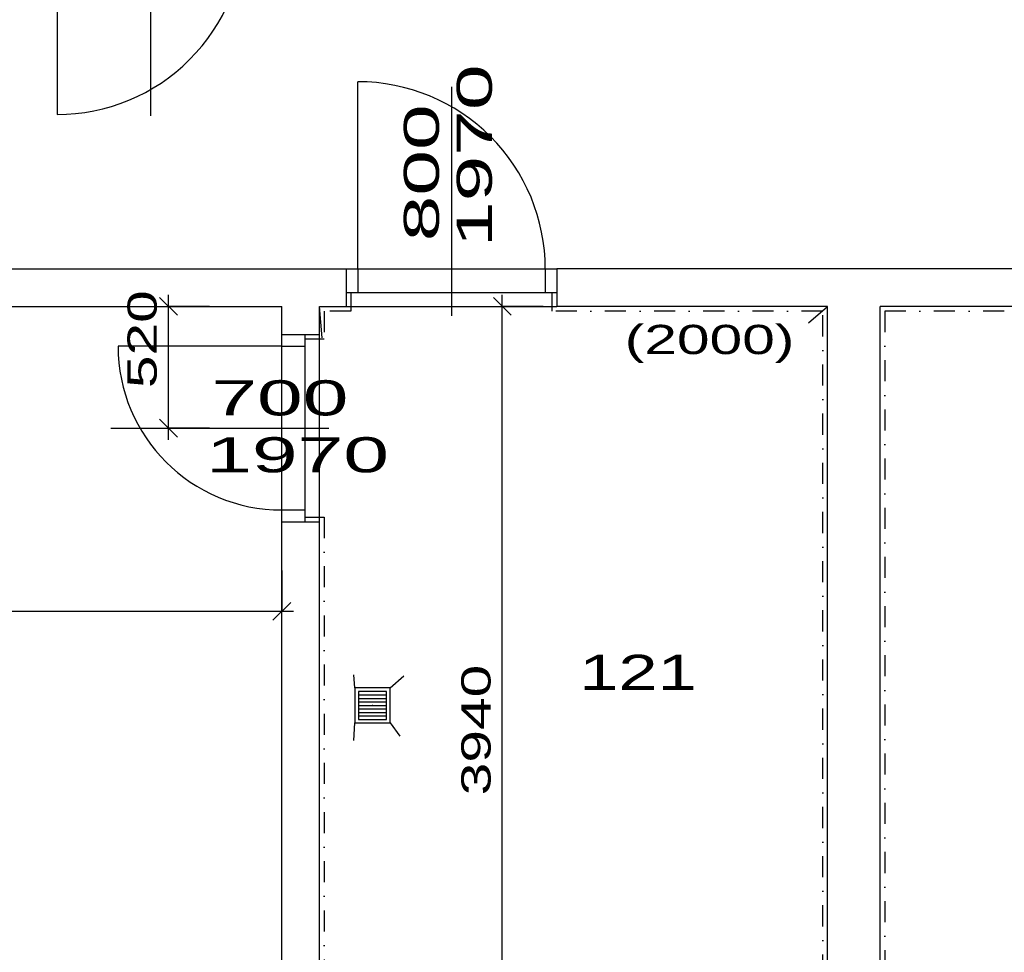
# Model space of a CAD drawing. Extents: x -196363 to 396902, y -489949 to -260582.
# Tile 31 of 256: x 27293 to 31499, y -385063 to -381078. Entities that reach past the tile are written whole.
import ezdxf

# ---------------------------------------------------------------- set-up
doc = ezdxf.new("R2010")
doc.units = 0
doc.header["$MEASUREMENT"] = 0
doc.linetypes.add('DOTDASH', pattern=[1, 0.3, -0.2, 0, -0.2, 0.3])
for name, color, linetype in [('dvere', 1, 'Continuous'), ('koty', 1, 'Continuous'), ('legenda', 1, 'Continuous'), ('noszdiv', 1, 'Continuous'), ('obklady', 14, 'Continuous'), ('popdver', 6, 'Continuous')]:
    doc.layers.add(name, color=color, linetype=linetype)
doc.styles.add('SPIRITTXTSTYLE1', font='ROMAN')
doc.styles.add('SPIRITTXTSTYLE2', font='txt')
doc.linetypes.add('CERCH2', pattern='A,0,-1,[17,dur+dsp vaclavov.shx,S=0.003401,R=0,X=-1,Y=0],0', length=1)
doc.dimstyles.new('SPIRITSTYLE138', dxfattribs={"dimtxt": 125, "dimasz": 12.7, "dimexe": 175, "dimexo": 71.037697, "dimgap": 50, "dimtad": 1, "dimdec": 3, "dimzin": 0, "dimdsep": 46, "dimlunit": 7, "dimtxsty": 'SPIRITTXTSTYLE1', "dimblk1": '_TICKMARKS138', "dimblk2": '_TICKMARKS138', "dimsah": 1, "dimcen": 0.09, "dimdle": 50, "dimclrd": 1, "dimclre": 1, "dimclrt": 1, "dimadec": 0, "dimazin": 0, "dimtfac": 1, "dimtdec": 4, "dimtofl": 0, "dimtmove": 1, "dimatfit": 0, "dimfxl": 0, "dimtolj": 1, "dimtzin": 0, "dimarcsym": 0})
doc.dimstyles.new('SPIRITSTYLE139', dxfattribs={"dimtxt": 125, "dimasz": 12.7, "dimexe": 175, "dimexo": 1127.841431, "dimgap": 50, "dimtad": 1, "dimdec": 3, "dimzin": 0, "dimdsep": 46, "dimlunit": 7, "dimtxsty": 'SPIRITTXTSTYLE1', "dimblk1": '_TICKMARKS139', "dimblk2": '_TICKMARKS139', "dimsah": 1, "dimcen": 0.09, "dimdle": 50, "dimclrd": 1, "dimclre": 1, "dimclrt": 1, "dimadec": 0, "dimazin": 0, "dimtfac": 1, "dimtdec": 4, "dimtofl": 0, "dimtmove": 1, "dimatfit": 0, "dimfxl": 0, "dimtolj": 1, "dimtzin": 0, "dimarcsym": 0})
doc.dimstyles.new('SPIRITSTYLE26', dxfattribs={"dimtxt": 125, "dimasz": 12.7, "dimexe": 175, "dimexo": -175, "dimgap": 50, "dimtad": 1, "dimdec": 3, "dimzin": 0, "dimdsep": 46, "dimlunit": 7, "dimtxsty": 'SPIRITTXTSTYLE1', "dimblk1": '_TICKMARKS26', "dimblk2": '_TICKMARKS26', "dimsah": 1, "dimcen": 0.09, "dimdle": 50, "dimclrd": 1, "dimclre": 1, "dimclrt": 1, "dimadec": 0, "dimazin": 0, "dimtfac": 1, "dimtdec": 4, "dimtofl": 0, "dimtmove": 1, "dimatfit": 0, "dimfxl": 0, "dimtolj": 1, "dimtzin": 0, "dimarcsym": 0})

# ---------------------------------------------------------------- blocks, each defined once
blk = doc.blocks.new('_TICKMARKS26')
at = {"color": 1, "linetype": 'Continuous'}
blk.add_line((-3, -3), (3, 3), dxfattribs=at)
blk = doc.blocks.new('*D210')
at = {"color": 1, "linetype": 'Continuous', "ltscale": 300}
for p, q in [((29354.375, -386292.875, 1723.80005), (29354.375, -382252.875, 1723.80005)), ((29179.375, -382302.875, 1723.80005), (29354.375, -382302.875, 1723.80005)), ((29529.375, -382302.875, 1723.80005), (29354.375, -382302.875, 1723.80005)), ((29179.375, -386242.875, 1723.80005), (29354.375, -386242.875, 1723.80005)), ((29529.375, -386242.875, 1723.80005), (29354.375, -386242.875, 1723.80005))]:
    blk.add_line(p, q, dxfattribs=at)
at = {"color": 1, "linetype": 'Continuous', "ltscale": 300, "xscale": 12.69999980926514, "yscale": 12.69999980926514, "zscale": 12.69999980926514}
for p, rotation in [((29354.375, -382302.875, 1723.80005), 90.00000250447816), ((29354.375, -386242.875, 1723.80005), 270.0000006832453)]:
    blk.add_blockref('_TICKMARKS26', p, dxfattribs=dict(at, rotation=rotation))
at = {"color": 1, "linetype": 'Continuous', "ltscale": 300, "style": 'SPIRITTXTSTYLE1', "width": 1.5}
blk.add_text('3940', height=125, rotation=90.0000025, dxfattribs=at).set_placement((29304.375, -384391.90625, 1723.80005))
blk = doc.blocks.new('_TICKMARKS138')
at = {"color": 1, "linetype": 'Continuous'}
blk.add_line((-3, -3), (3, 3), dxfattribs=at)
blk = doc.blocks.new('*D276')
at = {"color": 1, "linetype": 'Continuous', "ltscale": 300}
for p, q in [((27928.4, -382872.9, 1723.8), (27928.4, -382252.9, 1723.8)), ((27753.4, -382302.9, 1723.8), (27928.4, -382302.9, 1723.8)), ((28103.4, -382302.9, 1723.8), (27928.4, -382302.9, 1723.8)), ((27753.4, -382822.9, 1723.8), (27928.4, -382822.9, 1723.8)), ((28103.4, -382822.9, 1723.8), (27928.4, -382822.9, 1723.8))]:
    blk.add_line(p, q, dxfattribs=at)
at = {"color": 1, "linetype": 'Continuous', "ltscale": 300, "xscale": 12.69999980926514, "yscale": 12.69999980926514, "zscale": 12.69999980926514}
for p, rotation in [((27928.4, -382302.9, 1723.8), 90.00000250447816), ((27928.4, -382822.9, 1723.8), 270.0000006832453)]:
    blk.add_blockref('_TICKMARKS138', p, dxfattribs=dict(at, rotation=rotation))
at = {"color": 1, "linetype": 'Continuous', "ltscale": 300, "style": 'SPIRITTXTSTYLE1', "width": 1.5}
blk.add_text('520', height=125, rotation=90, dxfattribs=at).set_placement((27878.4, -382652.2, 1723.8))
blk = doc.blocks.new('_TICKMARKS139')
at = {"color": 1, "linetype": 'Continuous'}
blk.add_line((-3, -3), (3, 3), dxfattribs=at)
blk = doc.blocks.new('*D277')
at = {"color": 1, "linetype": 'Continuous', "ltscale": 300}
for p, q in [((24053, -383430.7, 1723.8), (24053, -383605.7, 1723.8)), ((28413, -383430.7, 1723.8), (28413, -383605.7, 1723.8)), ((24003, -383605.7, 1723.8), (28463, -383605.7, 1723.8)), ((24053, -383780.7, 1723.8), (24053, -383605.7, 1723.8)), ((28413, -383780.7, 1723.8), (28413, -383605.7, 1723.8))]:
    blk.add_line(p, q, dxfattribs=at)
at = {"color": 1, "linetype": 'Continuous', "ltscale": 300, "xscale": 12.69999980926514, "yscale": 12.69999980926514, "zscale": 12.69999980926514, "rotation": 180.0000050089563}
blk.add_blockref('_TICKMARKS139', (24053, -383605.7, 1723.8), dxfattribs=at)
at = {"color": 1, "linetype": 'Continuous', "ltscale": 300, "xscale": 12.69999980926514, "yscale": 12.69999980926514, "zscale": 12.69999980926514}
blk.add_blockref('_TICKMARKS139', (28413, -383605.7, 1723.8), dxfattribs=at)
at = {"color": 1, "linetype": 'Continuous', "ltscale": 300, "style": 'SPIRITTXTSTYLE1', "width": 1.5}
blk.add_text('4360', height=125, dxfattribs=at).set_placement((26114, -383555.7, 1723.8))

msp = doc.modelspace()

# ---------------------------------------------------------------- linework, layer by layer
at = {"layer": 'dvere', "color": 7, "linetype": 'Continuous', "ltscale": 300}
for p, q in [((27453.00977, -380682.875, 3447.6001), (27453.00977, -381482.875, 3447.6001)), ((28738.01562, -382142.875, 3447.6001), (28738.01562, -381342.875, 3447.6001)), ((28413, -382472.875, 3447.6001), (27713.01172, -382472.875, 3447.6001)), ((28413, -383172.875, 1723.80005), (28413, -382472.875, 1723.80005)), ((28513, -383172.875, 1723.80005), (28513, -382472.875, 1723.80005))]:
    msp.add_line(p, q, dxfattribs=at)
at = {"layer": 'dvere', "color": 7, "linetype": 'Continuous', "ltscale": 304.799988}
for p, q in [((28688.00977, -382142.875, 1723.80005), (28688.00977, -382242.875, 1723.80005)), ((29588.01172, -382142.875, 1723.80005), (29588.01172, -382242.875, 1723.80005)), ((28413, -382422.875, 1723.80005), (28513, -382422.875, 1723.80005)), ((28413, -383222.875, 1723.80005), (28513, -383222.875, 1723.80005))]:
    msp.add_line(p, q, dxfattribs=at)
at = {"layer": 'dvere', "color": 7, "linetype": 'Continuous', "ltscale": 330}
for p, q in [((28738.01562, -382142.875, 1723.80005), (29538.01758, -382142.875, 1723.80005)), ((28738.01562, -382242.875, 1723.80005), (29538.01758, -382242.875, 1723.80005))]:
    msp.add_line(p, q, dxfattribs=at)
at = {"layer": 'dvere', "color": 7, "linetype": 'Continuous', "ltscale": 300}
for centre, radius, start, end in [((27453.00977, -380682.875, 3447.6001), 800.00055, 270.00000068, 360.00001002), ((28738.01562, -382142.875, 3447.6001), 800.00079, 0, 90.0000025), ((28413, -382472.875, 3447.6001), 699.98816, 180.00000501, 270.00000068)]:
    msp.add_arc(centre, radius, start, end, dxfattribs=at)
for p in [(29138.01758, -382142.875, 3447.6001), (28413, -382822.875, 3447.6001)]:
    msp.add_point(p, dxfattribs=at)
at = {"layer": 'dvere', "color": 7, "linetype": 'Continuous', "ltscale": 250}
for p in [(29138.01758, -382242.875, 1723.80005), (28513, -382822.875, 1723.80005)]:
    msp.add_point(p, dxfattribs=at)
at = {"layer": 'noszdiv', "color": 1, "linetype": 'Continuous', "ltscale": 300}
for p, q in [((24078.00977, -382142.875, 2623.80005), (28688.00977, -382142.875, 2623.80005)), ((28688.00977, -382142.875, 2623.80005), (28738.01562, -382142.875, 2623.80005)), ((28738.01562, -382142.875, 2623.80005), (28738.01562, -382242.875, 2623.80005)), ((29538.01758, -382142.875, 2623.80005), (29587.99805, -382142.875, 2623.80005)), ((29538.01758, -382142.875, 2623.80005), (29538.01758, -382242.875, 2623.80005)), ((31738.01953, -382142.875, 2623.80005), (29587.99805, -382142.875, 2623.80005)), ((28688.00977, -382242.875, 2623.80005), (28688.00977, -382302.875, 2623.80005)), ((28688.00977, -382242.875, 2623.80005), (28738.01562, -382242.875, 2623.80005)), ((29538.01758, -382242.875, 2623.80005), (29587.99805, -382242.875, 2623.80005)), ((29587.99805, -382242.875, 2623.80005), (29587.99805, -382302.875, 2623.80005)), ((24053.00586, -382302.875, 2623.80005), (28413, -382302.875, 2623.80005)), ((28413, -382422.875, 2623.80005), (28413, -382302.875, 2623.80005)), ((28573.01562, -382302.875, 2623.80005), (28688.00977, -382302.875, 2623.80005)), ((28573.01562, -382422.875, 2623.80005), (28573.01562, -382302.875, 2623.80005)), ((30743.00391, -382302.875, 2623.80005), (29587.99805, -382302.875, 2623.80005)), ((30743.00391, -386652.875, 2623.80005), (30743.00391, -382302.875, 2623.80005)), ((31688.01367, -382302.875, 2623.80005), (30968.00781, -382302.875, 2623.80005)), ((30968.00781, -386652.875, 2623.80005), (30968.00781, -382302.875, 2623.80005)), ((28413, -382422.875, 2623.80005), (28413, -382422.90625, 2623.80005)), ((28413, -382472.875, 2623.80005), (28413, -382422.90625, 2623.80005)), ((28513.01367, -382422.90625, 2623.80005), (28573.01562, -382422.875, 2623.80005)), ((28513.01367, -382472.875, 2623.80005), (28513.01367, -382422.90625, 2623.80005)), ((28413, -382472.875, 2623.80005), (28513.01367, -382472.875, 2623.80005)), ((28413, -383222.875, 2623.80005), (28413, -383172.875, 2623.80005)), ((28413, -383172.875, 2623.80005), (28513.01367, -383172.875, 2623.80005)), ((28513.01367, -383222.875, 2623.80005), (28513.01367, -383172.875, 2623.80005)), ((28413, -386242.875, 2623.80005), (28413, -383222.875, 2623.80005)), ((28513.01367, -383222.875, 2623.80005), (28573.01562, -383222.875, 2623.80005)), ((28573.01562, -386242.875, 2623.80005), (28573.01562, -383222.875, 2623.80005))]:
    msp.add_line(p, q, dxfattribs=at)
at = {"layer": 'noszdiv', "color": 1, "linetype": 'CERCH2', "ltscale": 300}
for p, q in [((28688.00977, -382302.875, 2623.80005), (29587.99805, -382302.875, 2623.80005)), ((28573.01562, -383222.875, 2623.80005), (28573.01562, -382422.875, 2623.80005))]:
    msp.add_line(p, q, dxfattribs=at)
at = {"layer": 'obklady', "color": 14, "linetype": 'DOTDASH', "ltscale": 300}
for p, q in [((28708.01562, -382242.875, 4347.59961), (28708.01562, -382322.875, 4347.59961)), ((29567.99414, -382322.875, 4347.59961), (29567.99414, -382242.875, 4347.59961)), ((28708.01562, -382322.875, 4347.59961), (28593.02148, -382322.875, 4347.59961)), ((28593.02148, -382322.875, 4347.59961), (28593.02148, -382442.875, 4347.59961)), ((30723, -382322.875, 4347.59961), (29567.99414, -382322.875, 4347.59961)), ((30723, -386632.875, 4347.59961), (30723, -382322.875, 4347.59961)), ((31708.01758, -382322.875, 4347.59961), (30988.01172, -382322.875, 4347.59961)), ((30988.01172, -382322.875, 4347.59961), (30988.01172, -386632.875, 4347.59961)), ((28593.02148, -382442.875, 4347.59961), (28513.01367, -382442.875, 4347.59961)), ((28513.01367, -383202.875, 4347.59961), (28593.02148, -383202.875, 4347.59961)), ((28593.02148, -383202.875, 4347.59961), (28593.02148, -386222.875, 4347.59961))]:
    msp.add_line(p, q, dxfattribs=at)
at = {"layer": 'obklady', "color": 14, "linetype": 'Continuous', "ltscale": 300}
for p, q in [((28585.51758, -382437.03125, 4347.59961), (28573.01562, -382302.875, 4347.59961)), ((30662.04102, -382373.5, 4347.59961), (30743.00391, -382302.875, 4347.59961)), ((28724.96875, -383932.78125, 4347.59961), (28719.78516, -383877.15625, 4347.59961)), ((28874.96289, -383932.78125, 4347.59961), (28933.1543, -383882, 4347.59961)), ((28874.96289, -383932.78125, 4347.59961), (28724.96875, -383932.78125, 4347.59961)), ((28724.96875, -383932.78125, 4347.59961), (28724.96875, -384082.78125, 4347.59961)), ((28874.96289, -384082.78125, 4347.59961), (28874.96289, -383932.78125, 4347.59961)), ((28739.96289, -383947.78125, 4347.59961), (28739.96289, -384067.78125, 4347.59961)), ((28859.96875, -383947.78125, 4347.59961), (28739.96289, -383947.78125, 4347.59961)), ((28739.96289, -383962.71875, 4347.59961), (28859.96875, -383962.71875, 4347.59961)), ((28859.96875, -384067.78125, 4347.59961), (28859.96875, -383947.78125, 4347.59961)), ((28739.96289, -383977.71875, 4347.59961), (28859.96875, -383977.71875, 4347.59961)), ((28739.96289, -383992.75, 4347.59961), (28859.96875, -383992.75, 4347.59961)), ((28739.96289, -384007.75, 4347.59961), (28859.96875, -384007.75, 4347.59961)), ((28739.96289, -384022.75, 4347.59961), (28859.96875, -384022.75, 4347.59961)), ((28739.96289, -384037.75, 4347.59961), (28859.96875, -384037.75, 4347.59961)), ((28739.96289, -384052.75, 4347.59961), (28859.96875, -384052.75, 4347.59961)), ((28719.68555, -384157.875, 4347.59961), (28724.96875, -384082.78125, 4347.59961)), ((28724.96875, -384082.78125, 4347.59961), (28874.96289, -384082.78125, 4347.59961)), ((28739.96289, -384067.78125, 4347.59961), (28859.96875, -384067.78125, 4347.59961)), ((28874.96289, -384082.78125, 4347.59961), (28916.30078, -384139.65625, 4347.59961))]:
    msp.add_line(p, q, dxfattribs=at)
msp.add_point((28799.9668, -384007.78125, 4347.59961), dxfattribs=at)
at = {"layer": 'popdver', "color": 6, "linetype": 'Continuous', "ltscale": 250}
for p, q in [((27853.00977, -381488.53125, 1723.80005), (27853.00977, -380482.65625, 1723.80005)), ((29138.01758, -381365.34375, 1723.80005), (29138.01758, -382343.09375, 1723.80005)), ((27682.36719, -382822.875, 1723.80005), (28613.23633, -382822.875, 1723.80005))]:
    msp.add_line(p, q, dxfattribs=at)
at = {"layer": 'popdver', "color": 6, "linetype": 'Continuous', "ltscale": 304.799988}
for p in [(29138.01758, -382142.875, 1723.80005), (28413, -382822.875, 1723.80005)]:
    msp.add_point(p, dxfattribs=at)
at = {"layer": 'popdver', "color": 6, "linetype": 'Continuous', "ltscale": 250}
for p in [(29138.01758, -382142.875, 1723.80005), (28413, -382822.875, 1723.80005)]:
    msp.add_point(p, dxfattribs=at)

# ---------------------------------------------------------------- texts
at = {"layer": 'legenda', "color": 1, "linetype": 'Continuous', "ltscale": 300, "style": 'SPIRITTXTSTYLE2', "width": 1.5}
msp.add_text('121', height=150, dxfattribs=at).set_placement((29682.88867, -383941.5, 1723.80005))
at = {"layer": 'obklady', "color": 14, "linetype": 'DOTDASH', "ltscale": 300, "style": 'SPIRITTXTSTYLE1', "width": 1.5}
msp.add_text('(2000)', height=125, dxfattribs=at).set_placement((29877.2832, -382506.75, 2623.80005))
at = {"layer": 'popdver', "color": 6, "linetype": 'Continuous', "ltscale": 250, "style": 'SPIRITTXTSTYLE1', "width": 1.75}
for s, p in [('1970', (29309.9375, -382049.59375)), ('800', (29083.90625, -382025))]:
    msp.add_text(s, height=150, rotation=90.0000025, dxfattribs=at).set_placement(p)
for s, p in [('700', (28111.44922, -382768.75)), ('1970', (28089.62109, -383011.9375))]:
    msp.add_text(s, height=150, dxfattribs=at).set_placement(p)

# ---------------------------------------------------------------- dimensions: what is measured, and where the dimension line sits
at = {"layer": 'koty', "color": 1, "linetype": 'Continuous', "ltscale": 300}
for base, p1, p2, dimstyle, picture, middle in [((27928.4043, -382822.875, 1723.80005), (27682.36719, -382822.875, 1723.80005), (27682.36719, -382302.875, 1723.80005), 'SPIRITSTYLE138', '*D276', (27928.4043, -382562.875, 1723.80005)), ((29354.375, -386242.875, 1723.80005), (29354.375, -386242.875, 1723.80005), (29354.375, -382302.875, 1723.80005), 'SPIRITSTYLE26', '*D210', (29354.375, -384272.875, 1723.80005))]:
    dim = msp.add_linear_dim(base=base, p1=p1, p2=p2, angle=90.0000025, dimstyle=dimstyle, dxfattribs=at)
    dim.commit()
    dim.dimension.update_dxf_attribs({"geometry": picture, "text_midpoint": middle})
dim = msp.add_linear_dim(base=(24053.00586, -383605.71875, 1723.80005), p1=(24053.00586, -382302.875, 1723.80005), p2=(28413, -382302.875, 1723.80005), dimstyle='SPIRITSTYLE139', dxfattribs=at)
dim.commit()
dim.dimension.update_dxf_attribs({"geometry": '*D277', "text_midpoint": (26233.00391, -383605.71875, 1723.80005)})

doc.saveas('drawing.dxf')
